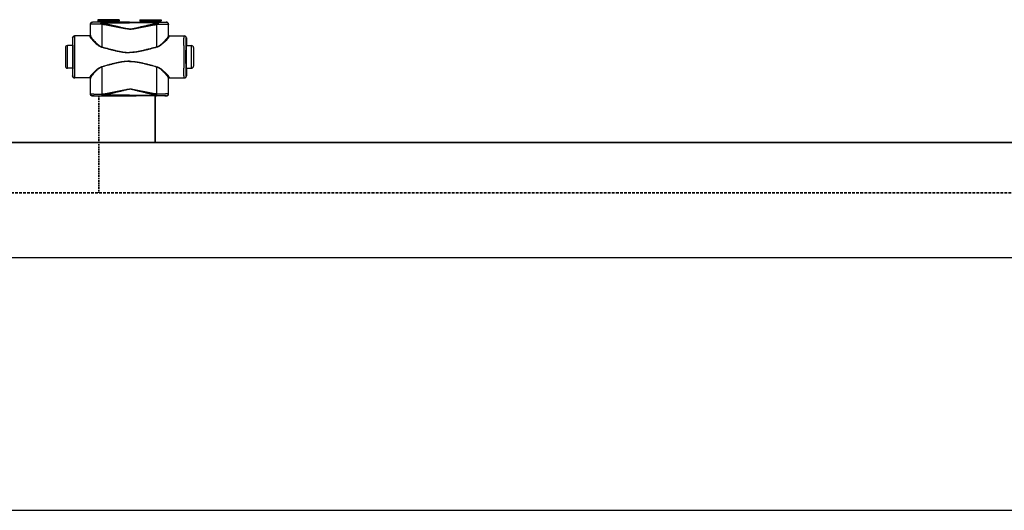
# Model space of a CAD drawing. Header units: millimetres. Extents: x 60394 to 199354, y 20895 to 166073.
# Tile 76 of 256: x 80777 to 81947, y 23395 to 23978. Entities that reach past the tile are written whole.
import ezdxf

# ---------------------------------------------------------------- set-up
doc = ezdxf.new("R2010")
doc.units = ezdxf.units.MM
doc.linetypes.add('VERDECKT', pattern=[9.525, 6.35, -3.175])
doc.layers.add('UT_SCHÉMA_PŘÍVOD', color=10, linetype='Continuous', lineweight=35)
doc.layers.add('UT_SCHÉMA_ZPÁTEČKA', color=172, linetype='VERDECKT', lineweight=35)

msp = doc.modelspace()

# ---------------------------------------------------------------- linework, layer by layer
at = {"color": 0, "linetype": 'Continuous'}
for p, q in [((80894.7, 23978), (80869.5, 23978)), ((80869.5, 23978), (80869.5, 23976.6)), ((80869.5, 23976.6), (80870.4, 23975.6)), ((80869.5, 23976.6), (80894.7, 23976.6)), ((80894.7, 23976.6), (80893.7, 23975.6)), ((80894.7, 23978), (80894.7, 23976.6)), ((80919.5, 23978), (80944.7, 23978)), ((80919.5, 23978), (80919.5, 23976.6)), ((80944.7, 23976.6), (80919.5, 23976.6)), ((80919.5, 23976.6), (80920.4, 23975.6)), ((80944.7, 23976.6), (80943.7, 23975.6)), ((80944.7, 23978), (80944.7, 23976.6)), ((80860.7, 23972.4), (80860.6, 23972.6)), ((80860.6, 23959.6), (80860.6, 23972.6)), ((80863.2, 23974.9), (80863.1, 23975.1)), ((80864.7, 23975.1), (80863.1, 23975.1)), ((80865.1, 23975), (80864.7, 23975.1)), ((80870.4, 23975.6), (80893.7, 23975.6)), ((80870.6, 23975.3), (80893.6, 23975.3)), ((80870.6, 23975.3), (80870.6, 23974.9)), ((80878.2, 23974.9), (80873.4, 23974.9)), ((80873.4, 23974.2), (80873.4, 23974.9)), ((80873.4, 23974.2), (80907.1, 23974.2)), ((80907.1, 23974.9), (80885.9, 23974.9)), ((80893.6, 23975.3), (80893.6, 23974.9)), ((80900.8, 23975.1), (80899.1, 23975)), ((80907.1, 23975.1), (80900.8, 23975.1)), ((80907.1, 23975.1), (80913.3, 23975.1)), ((80907.1, 23974.9), (80928.2, 23974.9)), ((80940.8, 23974.2), (80907.1, 23974.2)), ((80913.3, 23975.1), (80915.1, 23975)), ((80943.7, 23975.6), (80920.4, 23975.6)), ((80943.6, 23975.3), (80920.6, 23975.3)), ((80920.6, 23975.3), (80920.6, 23974.9)), ((80935.9, 23974.9), (80940.8, 23974.9)), ((80940.8, 23974.2), (80940.8, 23974.9)), ((80943.6, 23975.3), (80943.6, 23974.9)), ((80949.1, 23975), (80949.4, 23975.1)), ((80949.4, 23975.1), (80951.1, 23975.1)), ((80950.9, 23974.9), (80951.1, 23975.1)), ((80953.4, 23972.4), (80953.6, 23972.6)), ((80953.6, 23959.6), (80953.6, 23972.6)), ((80839.6, 23956.3), (80839.4, 23956.3)), ((80839.4, 23956.3), (80839.4, 23948.1)), ((80859.9, 23958.8), (80841.9, 23958.8)), ((80860.6, 23959.6), (80860.7, 23959.6)), ((80953.6, 23959.6), (80953.5, 23959.6)), ((80954.3, 23958.8), (80972.3, 23958.8)), ((80974.6, 23956.3), (80974.8, 23956.3)), ((80974.8, 23956.3), (80974.8, 23948.1)), ((80830.9, 23944.8), (80830.9, 23922.8)), ((80839.6, 23947.3), (80833.4, 23947.3)), ((80833.4, 23920.3), (80833.4, 23947.3)), ((80839.4, 23948.1), (80839.6, 23947.8)), ((80839.8, 23947.8), (80839.8, 23947.8)), ((80974.4, 23947.8), (80974.4, 23947.8)), ((80974.5, 23947.3), (80980.8, 23947.3)), ((80974.8, 23948.1), (80974.6, 23947.8)), ((80980.8, 23920.3), (80980.8, 23947.3)), ((80983.3, 23944.8), (80983.3, 23922.8)), ((80839.6, 23920.3), (80833.4, 23920.3)), ((80839.6, 23919.8), (80839.4, 23919.4)), ((80839.4, 23919.4), (80839.4, 23911.3)), ((80839.8, 23919.8), (80839.8, 23919.8)), ((80974.4, 23919.8), (80974.4, 23919.8)), ((80974.5, 23920.3), (80980.8, 23920.3)), ((80974.6, 23919.8), (80974.8, 23919.4)), ((80974.8, 23919.4), (80974.8, 23911.3)), ((80839.4, 23911.3), (80839.6, 23911.3)), ((80859.9, 23908.8), (80841.9, 23908.8)), ((80860.7, 23908), (80860.6, 23908)), ((80860.6, 23889.9), (80860.6, 23908)), ((80953.5, 23908), (80953.6, 23908)), ((80953.6, 23889.9), (80953.6, 23908)), ((80954.3, 23908.8), (80972.3, 23908.8)), ((80974.8, 23911.3), (80974.6, 23911.3)), ((80860.6, 23889.9), (80860.7, 23890)), ((80863.1, 23887.4), (80863.2, 23887.5)), ((80864.7, 23887.4), (80863.1, 23887.4)), ((80865.1, 23887.5), (80864.7, 23887.4)), ((80874.6, 23889.6), (80874.8, 23889.6)), ((80874.9, 23887.6), (80875.1, 23887.6)), ((80907.1, 23888.3), (80875.1, 23888.3)), ((80875.1, 23887.6), (80875.1, 23888.3)), ((80875.1, 23887.6), (80876.4, 23887.6)), ((80887.8, 23887.6), (80907.1, 23887.6)), ((80900.8, 23887.4), (80899.1, 23887.5)), ((80907.1, 23887.4), (80900.8, 23887.4)), ((80907.1, 23888.3), (80939, 23888.3)), ((80926.4, 23887.6), (80907.1, 23887.6)), ((80907.1, 23887.4), (80913.3, 23887.4)), ((80913.3, 23887.4), (80915.1, 23887.5)), ((80939, 23887.6), (80937.8, 23887.6)), ((80939, 23887.6), (80939, 23888.3)), ((80939.2, 23887.6), (80939, 23887.6)), ((80939.5, 23889.6), (80939.3, 23889.6)), ((80949.1, 23887.5), (80949.4, 23887.4)), ((80949.4, 23887.4), (80951.1, 23887.4)), ((80951.1, 23887.4), (80951, 23887.5)), ((80953.6, 23889.9), (80953.5, 23890))]:
    msp.add_line(p, q, dxfattribs=at)
for p, q in [((64740.6, 23695.4), (199354.4, 23695.4)), ((64740.6, 23395.4), (199354.4, 23395.4))]:
    msp.add_line(p, q)
for centre, radius, start, end in [((80863.2, 23972.4), 2.5, 90.0025, 179.9975), ((80870.1, 23975.3), 0.5, 0, 45), ((80894.1, 23975.3), 0.5, 135, 180), ((80920.1, 23975.3), 0.5, 0, 45), ((80944.1, 23975.3), 0.5, 135, 180), ((80950.9, 23972.4), 2.5, 0.0025, 89.9975), ((80842.1, 23956.3), 2.5, 90.0022, 180.0011), ((80859.9, 23959.6), 0.8, 270.0036, 359.9972), ((80954.3, 23959.6), 0.8, 180.0028, 269.9964), ((80972.1, 23956.3), 2.5, 359.9989, 89.9978), ((80833.4, 23944.8), 2.5, 90, 180), ((78399.9, 23933.8), 2442.4, 359.6832, 0.3168), ((83414.2, 23933.8), 2442.4, 179.6832, 180.3168), ((80980.8, 23944.8), 2.5, 0, 90), ((80833.4, 23922.8), 2.5, 180, 270), ((80980.8, 23922.8), 2.5, 270, 0), ((80842.1, 23911.3), 2.5, 179.9989, 269.9978), ((80859.9, 23908), 0.8, 0.0028, 89.9964), ((80954.3, 23908), 0.8, 90.0036, 179.9972), ((80972.1, 23911.3), 2.5, 270.0022, 0.0011), ((80863.2, 23890), 2.5, 180.0025, 269.9975), ((80951, 23890), 2.5, 270.0025, 359.9975)]:
    msp.add_arc(centre, radius, start, end, dxfattribs=at)
at = {"color": 0, "linetype": 'Continuous', "extrusion": (0, 0, -1)}
for centre, major_axis, ratio, start_param, end_param in [((80863.1, 23972.6), (-1.77, 1.77), 0.999973, -0.785384, 0.785384), ((80882.1, 23975), (-17, 0), 0.005236, 4.941076, 6.283185), ((80882.1, 23975), (-17, 0), 0.005236, 3.141593, 4.483702), ((80841.9, 23956.3), (-2.5, 0), 0.999945, 0, 1.570796), ((80859.8, 23959.6), (-0.8, 0), 0.999986, -3.141593, -1.659157), ((80839.6, 23933.8), (0, 14), 0.010472, 0, 3.141593), ((80841.9, 23911.3), (-2.5, 0), 0.999945, -1.570796, 0), ((80859.8, 23908), (0.8, 0), 0.999986, -1.395381, 0), ((80863.1, 23889.9), (1.77, 1.77), 0.999973, -3.926977, -2.356208), ((80882.1, 23887.5), (-17, 0), 0.005236, 0, 1.229157), ((80882.1, 23887.5), (-17, 0), 0.005236, 1.912436, 3.141593)]:
    msp.add_ellipse(centre, major_axis=major_axis, ratio=ratio, start_param=start_param, end_param=end_param, dxfattribs=at)
at = {"color": 0, "linetype": 'Continuous'}
for centre, major_axis, ratio, start_param, end_param in [((80932.1, 23975), (17, 0), 0.005236, 3.141593, 4.483702), ((80932.1, 23975), (17, 0), 0.005236, 4.941076, 6.283185), ((80951.1, 23972.6), (1.77, 1.77), 0.999973, -0.785384, 0.785384), ((80954.4, 23959.6), (0.8, 0), 0.999986, -3.141593, -1.659157), ((80972.3, 23956.3), (2.5, 0), 0.999945, 0, 1.570796), ((80974.6, 23933.8), (0, 14), 0.010472, 0, 3.141593), ((80954.4, 23908), (-0.8, 0), 0.999986, -1.395381, 0), ((80972.3, 23911.3), (2.5, 0), 0.999945, -1.570796, 0), ((80932.1, 23887.5), (17, 0), 0.005236, 1.912436, 3.141593), ((80932.1, 23887.5), (17, 0), 0.005236, 0, 1.229157), ((80951.1, 23889.9), (-1.77, 1.77), 0.999973, -3.926977, -2.356208)]:
    msp.add_ellipse(centre, major_axis=major_axis, ratio=ratio, start_param=start_param, end_param=end_param, dxfattribs=at)
for points, knots in [([(80872.8, 23972.8), (80871.9, 23972.8), (80870.3, 23972.7), (80868.3, 23972.7), (80866.9, 23972.7), (80865.9, 23972.7), (80864.9, 23972.7), (80864.1, 23972.7), (80863.3, 23972.6), (80862.7, 23972.6), (80862.1, 23972.6), (80861.7, 23972.6), (80861.4, 23972.5), (80861.2, 23972.5), (80861.1, 23972.5), (80860.9, 23972.5), (80860.8, 23972.5), (80860.8, 23972.5), (80860.7, 23972.5), (80860.7, 23972.5), (80860.7, 23972.4)], [0, 0, 0, 0, 0.207034, 0.39928, 0.488214, 0.57154, 0.648707, 0.71921, 0.782588, 0.838437, 0.886403, 0.926186, 0.942933, 0.957549, 0.970012, 0.98031, 0.988432, 0.994377, 0.998178, 1, 1, 1, 1]), ([(80860.7, 23959), (80860.7, 23960.2), (80860.7, 23964.6), (80860.7, 23969.1), (80860.7, 23972.4)], [0, 0, 0, 0, 0.250733, 1, 1, 1, 1]), ([(80873.4, 23974.9), (80872.7, 23974.9), (80871.3, 23974.9), (80869.6, 23974.9), (80868.4, 23974.9), (80867.6, 23974.9), (80866.8, 23974.9), (80866.1, 23974.9), (80865.4, 23974.9), (80864.8, 23974.9), (80864.4, 23974.9), (80864, 23974.9), (80863.8, 23974.9), (80863.6, 23974.9), (80863.5, 23974.9), (80863.4, 23974.9), (80863.3, 23974.9), (80863.3, 23974.9), (80863.2, 23974.9), (80863.2, 23974.9), (80863.2, 23974.9), (80863.2, 23974.9), (80863.2, 23974.9), (80863.2, 23974.9)], [0, 0, 0, 0, 0.207653, 0.400343, 0.489423, 0.572844, 0.650059, 0.720565, 0.783909, 0.839692, 0.887568, 0.927242, 0.943927, 0.958477, 0.970869, 0.981088, 0.989117, 0.992306, 0.994945, 0.997032, 0.998568, 0.999554, 1, 1, 1, 1]), ([(80873.4, 23974.9), (80873.3, 23974.9), (80873.2, 23974.8), (80873.1, 23974.6), (80873, 23974.5), (80873, 23974.3), (80872.9, 23973.9), (80872.8, 23973.6), (80872.8, 23973.2), (80872.8, 23972.9), (80872.8, 23972.8)], [0, 0, 0, 0, 0.117156, 0.161001, 0.211236, 0.330442, 0.472834, 0.634922, 0.812344, 1, 1, 1, 1]), ([(80873.4, 23974.2), (80873.2, 23974), (80873, 23973.5), (80872.8, 23973), (80872.8, 23972.8)], [0, 0, 0, 0, 0.464895, 1, 1, 1, 1]), ([(80874.6, 23972.4), (80874.5, 23972.4), (80873.8, 23972.5), (80873.2, 23972.6), (80872.8, 23972.8)], [0, 0, 0, 0, 0.252579, 1, 1, 1, 1]), ([(80874.9, 23973.7), (80874.8, 23973.8), (80874.3, 23973.9), (80873.8, 23974), (80873.4, 23974.2)], [0, 0, 0, 0, 0.253704, 1, 1, 1, 1]), ([(80874.9, 23973.7), (80874.9, 23973.5), (80874.8, 23973.1), (80874.7, 23972.6), (80874.6, 23972.4)], [0, 0, 0, 0, 0.464569, 1, 1, 1, 1]), ([(80907.1, 23966.8), (80907.1, 23966.8), (80906.4, 23966.8), (80905, 23966.8), (80902.9, 23967.1), (80900.9, 23967.5), (80898.2, 23968), (80894.8, 23968.6), (80890.8, 23969.4), (80886.7, 23970.2), (80882.7, 23971), (80878.7, 23971.7), (80876, 23972.2), (80874.6, 23972.4)], [0.5000015, 0.5000015, 0.5000015, 0.5000015, 0.500002, 0.5313979, 0.5627848, 0.5941575, 0.6255147, 0.6881766, 0.7507583, 0.8132458, 0.8756245, 0.9378805, 1, 1, 1, 1]), ([(80874.6, 23945.6), (80874.6, 23947.9), (80874.6, 23956.8), (80874.6, 23965.7), (80874.6, 23972.4)], [0, 0, 0, 0, 0.250952, 1, 1, 1, 1]), ([(80907.1, 23966.9), (80907.1, 23966.9), (80906.7, 23966.9), (80906, 23967), (80904.7, 23967.1), (80903, 23967.4), (80900.9, 23967.8), (80898.9, 23968.3), (80896.9, 23968.7), (80894.2, 23969.4), (80890.9, 23970.2), (80886.9, 23971.1), (80882.9, 23972), (80878.9, 23972.9), (80876.3, 23973.5), (80874.9, 23973.7)], [0.499995, 0.499995, 0.499995, 0.499995, 0.4999958, 0.5157333, 0.5314718, 0.5629204, 0.5943483, 0.6257534, 0.6571339, 0.6884877, 0.7511054, 0.813586, 0.8759088, 0.9380534, 1, 1, 1, 1]), ([(80885.9, 23974.9), (80885.3, 23974.9), (80884, 23974.9), (80882.1, 23974.8), (80880.1, 23974.9), (80878.9, 23974.9), (80878.2, 23974.9)], [0, 0, 0, 0, 0.248355, 0.5, 0.751645, 1, 1, 1, 1]), ([(80907.1, 23966.9), (80907.1, 23966.9), (80907.4, 23966.9), (80908.1, 23967), (80909.5, 23967.1), (80911.2, 23967.4), (80913.2, 23967.8), (80915.2, 23968.3), (80917.2, 23968.7), (80919.9, 23969.4), (80923.2, 23970.2), (80927.2, 23971.1), (80931.2, 23972), (80935.2, 23972.9), (80937.9, 23973.5), (80939.2, 23973.7)], [0.499995, 0.499995, 0.499995, 0.499995, 0.4999958, 0.5157333, 0.5314718, 0.5629204, 0.5943483, 0.6257534, 0.6571339, 0.6884877, 0.7511054, 0.813586, 0.8759088, 0.9380534, 1, 1, 1, 1]), ([(80907.1, 23966.8), (80907.1, 23966.8), (80907.8, 23966.8), (80909.1, 23966.8), (80911.2, 23967.1), (80913.2, 23967.5), (80915.9, 23968), (80919.3, 23968.6), (80923.4, 23969.4), (80927.4, 23970.2), (80931.4, 23971), (80935.5, 23971.7), (80938.2, 23972.2), (80939.5, 23972.4)], [0.5000015, 0.5000015, 0.5000015, 0.5000015, 0.500002, 0.5313979, 0.5627848, 0.5941575, 0.6255147, 0.6881766, 0.7507583, 0.8132458, 0.8756245, 0.9378805, 1, 1, 1, 1]), ([(80928.2, 23974.9), (80928.9, 23974.9), (80930.1, 23974.9), (80932.1, 23974.8), (80934, 23974.9), (80935.3, 23974.9), (80935.9, 23974.9)], [0, 0, 0, 0, 0.248355, 0.5, 0.751645, 1, 1, 1, 1]), ([(80939.2, 23973.7), (80939.3, 23973.8), (80939.9, 23973.9), (80940.4, 23974), (80940.8, 23974.2)], [0, 0, 0, 0, 0.253704, 1, 1, 1, 1]), ([(80939.2, 23973.7), (80939.3, 23973.5), (80939.4, 23973.1), (80939.5, 23972.6), (80939.5, 23972.4)], [0, 0, 0, 0, 0.464569, 1, 1, 1, 1]), ([(80939.5, 23972.4), (80939.7, 23972.4), (80940.3, 23972.5), (80940.9, 23972.6), (80941.4, 23972.8)], [0, 0, 0, 0, 0.252579, 1, 1, 1, 1]), ([(80939.5, 23945.6), (80939.5, 23947.9), (80939.5, 23956.8), (80939.5, 23965.7), (80939.5, 23972.4)], [0, 0, 0, 0, 0.250952, 1, 1, 1, 1]), ([(80940.8, 23974.9), (80940.9, 23974.9), (80941, 23974.8), (80941, 23974.6), (80941.1, 23974.5), (80941.2, 23974.3), (80941.3, 23973.9), (80941.3, 23973.6), (80941.4, 23973.2), (80941.4, 23972.9), (80941.4, 23972.8)], [0, 0, 0, 0, 0.117156, 0.161001, 0.211236, 0.330442, 0.472834, 0.634922, 0.812344, 1, 1, 1, 1]), ([(80940.8, 23974.9), (80941.5, 23974.9), (80942.8, 23974.9), (80944.5, 23974.9), (80945.7, 23974.9), (80946.6, 23974.9), (80947.4, 23974.9), (80948.1, 23974.9), (80948.7, 23974.9), (80949.3, 23974.9), (80949.8, 23974.9), (80950.1, 23974.9), (80950.4, 23974.9), (80950.5, 23974.9), (80950.6, 23974.9), (80950.7, 23974.9), (80950.8, 23974.9), (80950.9, 23974.9), (80950.9, 23974.9), (80950.9, 23974.9), (80950.9, 23974.9), (80950.9, 23974.9), (80950.9, 23974.9), (80950.9, 23974.9)], [0, 0, 0, 0, 0.207653, 0.400343, 0.489423, 0.572844, 0.650059, 0.720565, 0.783909, 0.839692, 0.887568, 0.927242, 0.943927, 0.958477, 0.970869, 0.981088, 0.989117, 0.992306, 0.994945, 0.997032, 0.998568, 0.999554, 1, 1, 1, 1]), ([(80940.8, 23974.2), (80940.9, 23974), (80941.1, 23973.5), (80941.3, 23973), (80941.4, 23972.8)], [0, 0, 0, 0, 0.464895, 1, 1, 1, 1]), ([(80941.4, 23972.8), (80942.2, 23972.8), (80943.8, 23972.7), (80945.8, 23972.7), (80947.3, 23972.7), (80948.3, 23972.7), (80949.2, 23972.7), (80950, 23972.7), (80950.8, 23972.6), (80951.5, 23972.6), (80952.1, 23972.6), (80952.5, 23972.6), (80952.8, 23972.5), (80952.9, 23972.5), (80953.1, 23972.5), (80953.2, 23972.5), (80953.3, 23972.5), (80953.4, 23972.5), (80953.4, 23972.5), (80953.4, 23972.5), (80953.4, 23972.4)], [0, 0, 0, 0, 0.207034, 0.39928, 0.488214, 0.57154, 0.648707, 0.71921, 0.782588, 0.838437, 0.886403, 0.926186, 0.942933, 0.957549, 0.970012, 0.98031, 0.988432, 0.994377, 0.998178, 1, 1, 1, 1]), ([(80953.4, 23959), (80953.4, 23960.2), (80953.4, 23964.6), (80953.4, 23969.1), (80953.4, 23972.4)], [0, 0, 0, 0, 0.250733, 1, 1, 1, 1]), ([(80839.8, 23947.8), (80839.8, 23948.4), (80839.7, 23949.6), (80839.7, 23951), (80839.7, 23952.1), (80839.7, 23952.8), (80839.7, 23953.4), (80839.7, 23954), (80839.7, 23954.5), (80839.7, 23955), (80839.6, 23955.4), (80839.6, 23955.6), (80839.6, 23955.8), (80839.6, 23955.9), (80839.6, 23956), (80839.6, 23956.1), (80839.6, 23956.2), (80839.6, 23956.2), (80839.6, 23956.3), (80839.6, 23956.3), (80839.6, 23956.3)], [0, 0, 0, 0, 0.221931, 0.420259, 0.509783, 0.592499, 0.668149, 0.736495, 0.797321, 0.850436, 0.895675, 0.932895, 0.948462, 0.961984, 0.973451, 0.982856, 0.990196, 0.99547, 0.998697, 1, 1, 1, 1]), ([(80842.3, 23947.3), (80842.3, 23948.1), (80842.3, 23949.7), (80842.2, 23951.6), (80842.2, 23953.1), (80842.2, 23954), (80842.2, 23954.9), (80842.2, 23955.7), (80842.2, 23956.4), (80842.2, 23957), (80842.2, 23957.5), (80842.1, 23957.9), (80842.1, 23958.2), (80842.1, 23958.3), (80842.1, 23958.5), (80842.1, 23958.6), (80842.1, 23958.7), (80842.1, 23958.7), (80842.1, 23958.8), (80842.1, 23958.8), (80842.1, 23958.8), (80842.1, 23958.8)], [0, 0, 0, 0, 0.218984, 0.416191, 0.505653, 0.588551, 0.664564, 0.733396, 0.794781, 0.848478, 0.894279, 0.932006, 0.947796, 0.961515, 0.973152, 0.982695, 0.990138, 0.995479, 0.998726, 0.999584, 1, 1, 1, 1]), ([(80860.7, 23959), (80860.7, 23958.9), (80860.7, 23958.7), (80860.5, 23958.5), (80860.2, 23958.3), (80860, 23958.3), (80859.9, 23958.3)], [0, 0, 0, 0, 0.247572, 0.496581, 0.747591, 1, 1, 1, 1]), ([(80859.9, 23958.8), (80859.9, 23958.8), (80859.9, 23958.8), (80859.9, 23958.8), (80859.9, 23958.8), (80859.9, 23958.7), (80859.9, 23958.7), (80859.9, 23958.6), (80859.9, 23958.6), (80859.9, 23958.5), (80859.9, 23958.4), (80859.9, 23958.3), (80859.9, 23958.3)], [0, 0, 0, 0, 0.005122, 0.017304, 0.037118, 0.064661, 0.143035, 0.252499, 0.393016, 0.564526, 0.766907, 1, 1, 1, 1]), ([(80859.9, 23958.3), (80859.9, 23958.2), (80859.9, 23958), (80860, 23957.8), (80860.1, 23957.6), (80860.3, 23957.2), (80860.7, 23956.6), (80861.2, 23955.9), (80861.8, 23955.2), (80862.9, 23954), (80864.4, 23952.4), (80866.4, 23950.4), (80868.3, 23948.8), (80870, 23947.5), (80871.9, 23946.3), (80873.4, 23945.6), (80874.5, 23945.3)], [0, 0, 0, 0, 0.009694, 0.02127, 0.034861, 0.050494, 0.087694, 0.13227, 0.183417, 0.240322, 0.368483, 0.511765, 0.666448, 0.747227, 0.829948, 1, 1, 1, 1]), ([(80860.7, 23959.6), (80860.7, 23959.6), (80860.7, 23959.6), (80860.7, 23959.6), (80860.7, 23959.6), (80860.7, 23959.5), (80860.7, 23959.5), (80860.7, 23959.4), (80860.7, 23959.4), (80860.7, 23959.3), (80860.7, 23959.2), (80860.7, 23959.1), (80860.7, 23959)], [0, 0, 0, 0, 0.005057, 0.017214, 0.037015, 0.06455, 0.142921, 0.252392, 0.392925, 0.564459, 0.766871, 1, 1, 1, 1]), ([(80860.7, 23959), (80860.7, 23959), (80860.7, 23958.8), (80860.8, 23958.6), (80860.9, 23958.3), (80861.1, 23957.9), (80861.4, 23957.4), (80861.9, 23956.6), (80862.5, 23955.8), (80863.5, 23954.6), (80864.9, 23953), (80866.9, 23951), (80868.7, 23949.3), (80870.3, 23948), (80872.1, 23946.7), (80873.6, 23945.9), (80874.6, 23945.6)], [0, 0, 0, 0, 0.010286, 0.022433, 0.036551, 0.052653, 0.090607, 0.135698, 0.187142, 0.244158, 0.372094, 0.514728, 0.6685, 0.748767, 0.830965, 1, 1, 1, 1]), ([(80953.4, 23959), (80953.4, 23959), (80953.4, 23958.8), (80953.3, 23958.6), (80953.2, 23958.3), (80953, 23957.9), (80952.7, 23957.4), (80952.2, 23956.6), (80951.6, 23955.8), (80950.6, 23954.6), (80949.2, 23953), (80947.3, 23951), (80945.5, 23949.3), (80943.9, 23948), (80942.1, 23946.7), (80940.6, 23945.9), (80939.5, 23945.6)], [0, 0, 0, 0, 0.010286, 0.022433, 0.036551, 0.052653, 0.090607, 0.135698, 0.187142, 0.244158, 0.372094, 0.514728, 0.6685, 0.748767, 0.830965, 1, 1, 1, 1]), ([(80954.2, 23958.3), (80954.2, 23958.2), (80954.2, 23958), (80954.1, 23957.8), (80954, 23957.6), (80953.8, 23957.2), (80953.5, 23956.6), (80952.9, 23955.9), (80952.3, 23955.2), (80951.3, 23954), (80949.8, 23952.4), (80947.7, 23950.4), (80945.8, 23948.8), (80944.1, 23947.5), (80942.2, 23946.3), (80940.7, 23945.6), (80939.6, 23945.3)], [0, 0, 0, 0, 0.009694, 0.02127, 0.034861, 0.050494, 0.087694, 0.13227, 0.183417, 0.240322, 0.368483, 0.511765, 0.666448, 0.747227, 0.829948, 1, 1, 1, 1]), ([(80953.5, 23959.6), (80953.5, 23959.6), (80953.5, 23959.6), (80953.5, 23959.6), (80953.5, 23959.6), (80953.5, 23959.5), (80953.5, 23959.5), (80953.5, 23959.4), (80953.4, 23959.4), (80953.4, 23959.3), (80953.4, 23959.2), (80953.4, 23959.1), (80953.4, 23959)], [0, 0, 0, 0, 0.005057, 0.017214, 0.037015, 0.06455, 0.142921, 0.252392, 0.392925, 0.564459, 0.766871, 1, 1, 1, 1]), ([(80953.4, 23959), (80953.4, 23958.9), (80953.5, 23958.7), (80953.7, 23958.5), (80953.9, 23958.3), (80954.1, 23958.3), (80954.2, 23958.3)], [0, 0, 0, 0, 0.247572, 0.496581, 0.747591, 1, 1, 1, 1]), ([(80954.3, 23958.8), (80954.3, 23958.8), (80954.3, 23958.8), (80954.3, 23958.8), (80954.3, 23958.8), (80954.3, 23958.7), (80954.3, 23958.7), (80954.3, 23958.6), (80954.2, 23958.6), (80954.2, 23958.5), (80954.2, 23958.4), (80954.2, 23958.3), (80954.2, 23958.3)], [0, 0, 0, 0, 0.005122, 0.017304, 0.037118, 0.064661, 0.143035, 0.252499, 0.393016, 0.564526, 0.766907, 1, 1, 1, 1]), ([(80971.9, 23947.3), (80971.9, 23948.1), (80971.9, 23949.7), (80971.9, 23951.6), (80971.9, 23953.1), (80971.9, 23954), (80971.9, 23954.9), (80971.9, 23955.7), (80972, 23956.4), (80972, 23957), (80972, 23957.5), (80972, 23957.9), (80972, 23958.2), (80972, 23958.3), (80972, 23958.5), (80972, 23958.6), (80972, 23958.7), (80972, 23958.7), (80972.1, 23958.8), (80972.1, 23958.8), (80972.1, 23958.8), (80972.1, 23958.8)], [0, 0, 0, 0, 0.218984, 0.416191, 0.505653, 0.588551, 0.664564, 0.733396, 0.794781, 0.848478, 0.894279, 0.932006, 0.947796, 0.961515, 0.973152, 0.982695, 0.990138, 0.995479, 0.998726, 0.999584, 1, 1, 1, 1]), ([(80974.4, 23947.8), (80974.4, 23948.4), (80974.4, 23949.6), (80974.4, 23951), (80974.4, 23952.1), (80974.4, 23952.8), (80974.4, 23953.4), (80974.5, 23954), (80974.5, 23954.5), (80974.5, 23955), (80974.5, 23955.4), (80974.5, 23955.6), (80974.5, 23955.8), (80974.5, 23955.9), (80974.5, 23956), (80974.5, 23956.1), (80974.5, 23956.2), (80974.5, 23956.2), (80974.6, 23956.3), (80974.6, 23956.3), (80974.6, 23956.3)], [0, 0, 0, 0, 0.221931, 0.420259, 0.509783, 0.592499, 0.668149, 0.736495, 0.797321, 0.850436, 0.895675, 0.932895, 0.948462, 0.961984, 0.973451, 0.982856, 0.990196, 0.99547, 0.998697, 1, 1, 1, 1]), ([(80839.8, 23919.8), (80839.8, 23922), (80839.8, 23926.6), (80839.8, 23933.8), (80839.8, 23940.9), (80839.8, 23945.6), (80839.8, 23947.8)], [0, 0, 0, 0, 0.235226, 0.499987, 0.764754, 1, 1, 1, 1]), ([(80874.6, 23945.6), (80874.6, 23945.6), (80874.6, 23945.5), (80874.6, 23945.4), (80874.5, 23945.3)], [0, 0, 0, 0, 0.258378, 1, 1, 1, 1]), ([(80874.5, 23945.3), (80877.2, 23944.6), (80881.2, 23943.5), (80886.6, 23942.1), (80890.6, 23941.2), (80894.7, 23940.3), (80898.8, 23939.6), (80902.2, 23939.1), (80905, 23939), (80906.4, 23938.9), (80907.1, 23938.9), (80907.1, 23938.9)], [0, 0, 0, 0, 0.1245061, 0.1869228, 0.2494269, 0.3120016, 0.3746311, 0.4372993, 0.4686472, 0.4999998, 0.5, 0.5, 0.5, 0.5]), ([(80874.6, 23945.6), (80877.3, 23944.9), (80881.3, 23943.8), (80886.6, 23942.4), (80890.6, 23941.4), (80894.7, 23940.5), (80898.8, 23939.7), (80902.2, 23939.3), (80905, 23939.1), (80906.4, 23939.1), (80907.1, 23939.1), (80907.1, 23939.1)], [0, 0, 0, 0, 0.1244767, 0.1868883, 0.2493924, 0.3119715, 0.3746087, 0.437287, 0.4686409, 0.4999998, 0.5, 0.5, 0.5, 0.5]), ([(80939.5, 23945.6), (80936.9, 23944.9), (80932.9, 23943.8), (80927.5, 23942.4), (80923.5, 23941.4), (80919.5, 23940.5), (80915.4, 23939.7), (80911.9, 23939.3), (80909.2, 23939.1), (80907.8, 23939.1), (80907.1, 23939.1), (80907.1, 23939.1)], [0, 0, 0, 0, 0.1244767, 0.1868883, 0.2493924, 0.3119715, 0.3746087, 0.437287, 0.4686409, 0.4999998, 0.5, 0.5, 0.5, 0.5]), ([(80939.6, 23945.3), (80936.9, 23944.6), (80932.9, 23943.5), (80927.6, 23942.1), (80923.5, 23941.2), (80919.5, 23940.3), (80915.4, 23939.6), (80911.9, 23939.1), (80909.2, 23939), (80907.8, 23938.9), (80907.1, 23938.9), (80907.1, 23938.9)], [0, 0, 0, 0, 0.1245061, 0.1869228, 0.2494269, 0.3120016, 0.3746311, 0.4372993, 0.4686472, 0.4999998, 0.5, 0.5, 0.5, 0.5]), ([(80939.5, 23945.6), (80939.5, 23945.6), (80939.5, 23945.5), (80939.6, 23945.4), (80939.6, 23945.3)], [0, 0, 0, 0, 0.258378, 1, 1, 1, 1]), ([(80974.4, 23919.8), (80974.4, 23922), (80974.3, 23926.6), (80974.3, 23933.8), (80974.3, 23940.9), (80974.4, 23945.6), (80974.4, 23947.8)], [0, 0, 0, 0, 0.235226, 0.499987, 0.764754, 1, 1, 1, 1]), ([(80839.6, 23911.3), (80839.6, 23911.3), (80839.6, 23911.3), (80839.6, 23911.3), (80839.6, 23911.4), (80839.6, 23911.4), (80839.6, 23911.5), (80839.6, 23911.6), (80839.6, 23911.7), (80839.6, 23911.9), (80839.6, 23912.2), (80839.7, 23912.6), (80839.7, 23913), (80839.7, 23913.5), (80839.7, 23914.1), (80839.7, 23914.8), (80839.7, 23915.5), (80839.7, 23916.5), (80839.7, 23917.9), (80839.8, 23919.1), (80839.8, 23919.8)], [0, 0, 0, 0, 0.001303, 0.00453, 0.009804, 0.017144, 0.026549, 0.038016, 0.051538, 0.067105, 0.104325, 0.149564, 0.202679, 0.263505, 0.331851, 0.407501, 0.490217, 0.579741, 0.778069, 1, 1, 1, 1]), ([(80842.1, 23908.8), (80842.1, 23908.8), (80842.1, 23908.8), (80842.1, 23908.8), (80842.1, 23908.8), (80842.1, 23908.9), (80842.1, 23909), (80842.1, 23909.1), (80842.1, 23909.2), (80842.1, 23909.4), (80842.1, 23909.6), (80842.2, 23910), (80842.2, 23910.5), (80842.2, 23911.2), (80842.2, 23911.9), (80842.2, 23912.7), (80842.2, 23913.5), (80842.2, 23914.5), (80842.2, 23915.9), (80842.3, 23917.8), (80842.3, 23919.4), (80842.3, 23920.3)], [0, 0, 0, 0, 0.000416, 0.001274, 0.004521, 0.009862, 0.017305, 0.026849, 0.038485, 0.052204, 0.067994, 0.105721, 0.151522, 0.205219, 0.266604, 0.335437, 0.411449, 0.494347, 0.58381, 0.781016, 1, 1, 1, 1]), ([(80874.5, 23922.2), (80873.4, 23922), (80871.9, 23921.2), (80870, 23920), (80868.3, 23918.8), (80866.4, 23917.1), (80864.4, 23915.1), (80862.9, 23913.6), (80861.8, 23912.4), (80861.2, 23911.6), (80860.7, 23910.9), (80860.3, 23910.4), (80860.1, 23910), (80860, 23909.7), (80859.9, 23909.5), (80859.9, 23909.4), (80859.9, 23909.3)], [0, 0, 0, 0, 0.170052, 0.252774, 0.333553, 0.488235, 0.631517, 0.759678, 0.816583, 0.86773, 0.912306, 0.949506, 0.965139, 0.978731, 0.990306, 1, 1, 1, 1]), ([(80874.6, 23921.9), (80873.6, 23921.6), (80872.1, 23920.8), (80870.3, 23919.6), (80868.7, 23918.3), (80866.9, 23916.6), (80864.9, 23914.6), (80863.5, 23912.9), (80862.5, 23911.7), (80861.9, 23910.9), (80861.4, 23910.2), (80861.1, 23909.6), (80860.9, 23909.2), (80860.8, 23909), (80860.7, 23908.7), (80860.7, 23908.6), (80860.7, 23908.5)], [0, 0, 0, 0, 0.169036, 0.251233, 0.3315, 0.485272, 0.627906, 0.755842, 0.812858, 0.864302, 0.909393, 0.947347, 0.963449, 0.977567, 0.989714, 1, 1, 1, 1]), ([(80907.1, 23928.6), (80905.7, 23928.6), (80902.9, 23928.5), (80898.8, 23928), (80894.7, 23927.3), (80890.6, 23926.4), (80886.6, 23925.4), (80881.2, 23924), (80877.2, 23923), (80874.5, 23922.2)], [0.5, 0.5, 0.5, 0.5, 0.5626889, 0.6253582, 0.6879892, 0.7505657, 0.8130716, 0.8754902, 1, 1, 1, 1]), ([(80874.6, 23921.9), (80874.6, 23921.9), (80874.6, 23922.1), (80874.6, 23922.2), (80874.5, 23922.2)], [0, 0, 0, 0, 0.258378, 1, 1, 1, 1]), ([(80907.1, 23928.5), (80905.7, 23928.5), (80902.9, 23928.3), (80898.8, 23927.8), (80894.7, 23927.1), (80890.6, 23926.2), (80886.6, 23925.2), (80881.3, 23923.8), (80877.3, 23922.7), (80874.6, 23921.9)], [0.5, 0.5, 0.5, 0.5, 0.5627005, 0.6253799, 0.6880187, 0.7505997, 0.8131057, 0.8755193, 1, 1, 1, 1]), ([(80874.6, 23889.6), (80874.6, 23892.3), (80874.6, 23903.1), (80874.6, 23913.8), (80874.6, 23921.9)], [0, 0, 0, 0, 0.248459, 1, 1, 1, 1]), ([(80907.1, 23928.6), (80908.5, 23928.6), (80911.2, 23928.5), (80915.4, 23928), (80919.5, 23927.3), (80923.5, 23926.4), (80927.6, 23925.4), (80932.9, 23924), (80936.9, 23923), (80939.6, 23922.2)], [0.5, 0.5, 0.5, 0.5, 0.5626889, 0.6253582, 0.6879892, 0.7505657, 0.8130716, 0.8754902, 1, 1, 1, 1]), ([(80907.1, 23928.5), (80908.5, 23928.5), (80911.2, 23928.3), (80915.4, 23927.8), (80919.5, 23927.1), (80923.5, 23926.2), (80927.5, 23925.2), (80932.9, 23923.8), (80936.9, 23922.7), (80939.5, 23921.9)], [0.5, 0.5, 0.5, 0.5, 0.5627005, 0.6253799, 0.6880187, 0.7505997, 0.8131057, 0.8755193, 1, 1, 1, 1]), ([(80939.5, 23921.9), (80939.5, 23921.9), (80939.5, 23922.1), (80939.6, 23922.2), (80939.6, 23922.2)], [0, 0, 0, 0, 0.258378, 1, 1, 1, 1]), ([(80939.5, 23921.9), (80940.6, 23921.6), (80942.1, 23920.8), (80943.9, 23919.6), (80945.5, 23918.3), (80947.3, 23916.6), (80949.2, 23914.6), (80950.6, 23912.9), (80951.6, 23911.7), (80952.2, 23910.9), (80952.7, 23910.2), (80953, 23909.6), (80953.2, 23909.2), (80953.3, 23909), (80953.4, 23908.7), (80953.4, 23908.6), (80953.4, 23908.5)], [0, 0, 0, 0, 0.169036, 0.251233, 0.3315, 0.485272, 0.627906, 0.755842, 0.812858, 0.864302, 0.909393, 0.947347, 0.963449, 0.977567, 0.989714, 1, 1, 1, 1]), ([(80939.5, 23889.6), (80939.5, 23892.3), (80939.5, 23903.1), (80939.5, 23913.8), (80939.5, 23921.9)], [0, 0, 0, 0, 0.248459, 1, 1, 1, 1]), ([(80939.6, 23922.2), (80940.7, 23922), (80942.2, 23921.2), (80944.1, 23920), (80945.8, 23918.8), (80947.7, 23917.1), (80949.8, 23915.1), (80951.3, 23913.6), (80952.3, 23912.4), (80952.9, 23911.6), (80953.5, 23910.9), (80953.8, 23910.4), (80954, 23910), (80954.1, 23909.7), (80954.2, 23909.5), (80954.2, 23909.4), (80954.2, 23909.3)], [0, 0, 0, 0, 0.170052, 0.252774, 0.333553, 0.488235, 0.631517, 0.759678, 0.816583, 0.86773, 0.912306, 0.949506, 0.965139, 0.978731, 0.990306, 1, 1, 1, 1]), ([(80972.1, 23908.8), (80972.1, 23908.8), (80972.1, 23908.8), (80972.1, 23908.8), (80972, 23908.8), (80972, 23908.9), (80972, 23909), (80972, 23909.1), (80972, 23909.2), (80972, 23909.4), (80972, 23909.6), (80972, 23910), (80972, 23910.5), (80972, 23911.2), (80971.9, 23911.9), (80971.9, 23912.7), (80971.9, 23913.5), (80971.9, 23914.5), (80971.9, 23915.9), (80971.9, 23917.8), (80971.9, 23919.4), (80971.9, 23920.3)], [0, 0, 0, 0, 0.000416, 0.001274, 0.004521, 0.009862, 0.017305, 0.026849, 0.038485, 0.052204, 0.067994, 0.105721, 0.151522, 0.205219, 0.266604, 0.335437, 0.411449, 0.494347, 0.58381, 0.781016, 1, 1, 1, 1]), ([(80974.6, 23911.3), (80974.6, 23911.3), (80974.6, 23911.3), (80974.5, 23911.3), (80974.5, 23911.4), (80974.5, 23911.4), (80974.5, 23911.5), (80974.5, 23911.6), (80974.5, 23911.7), (80974.5, 23911.9), (80974.5, 23912.2), (80974.5, 23912.6), (80974.5, 23913), (80974.5, 23913.5), (80974.4, 23914.1), (80974.4, 23914.8), (80974.4, 23915.5), (80974.4, 23916.5), (80974.4, 23917.9), (80974.4, 23919.1), (80974.4, 23919.8)], [0, 0, 0, 0, 0.001303, 0.00453, 0.009804, 0.017144, 0.026549, 0.038016, 0.051538, 0.067105, 0.104325, 0.149564, 0.202679, 0.263505, 0.331851, 0.407501, 0.490217, 0.579741, 0.778069, 1, 1, 1, 1]), ([(80859.9, 23909.3), (80859.9, 23909.2), (80859.9, 23909.2), (80859.9, 23909.1), (80859.9, 23909), (80859.9, 23908.9), (80859.9, 23908.8), (80859.9, 23908.8), (80859.9, 23908.8), (80859.9, 23908.8), (80859.9, 23908.8), (80859.9, 23908.8), (80859.9, 23908.8)], [0, 0, 0, 0, 0.233093, 0.435474, 0.606984, 0.747501, 0.856965, 0.935339, 0.962882, 0.982696, 0.994878, 1, 1, 1, 1]), ([(80860.7, 23908.5), (80860.7, 23908.6), (80860.7, 23908.8), (80860.5, 23909.1), (80860.2, 23909.2), (80860, 23909.3), (80859.9, 23909.3)], [0, 0, 0, 0, 0.247572, 0.496581, 0.747591, 1, 1, 1, 1]), ([(80860.7, 23890), (80860.7, 23891.5), (80860.7, 23897.7), (80860.7, 23903.9), (80860.7, 23908.5)], [0, 0, 0, 0, 0.248801, 1, 1, 1, 1]), ([(80860.7, 23908.5), (80860.7, 23908.5), (80860.7, 23908.4), (80860.7, 23908.3), (80860.7, 23908.2), (80860.7, 23908.1), (80860.7, 23908.1), (80860.7, 23908), (80860.7, 23908), (80860.7, 23908), (80860.7, 23908), (80860.7, 23908), (80860.7, 23908)], [0, 0, 0, 0, 0.23313, 0.435541, 0.607074, 0.747608, 0.857079, 0.93545, 0.962985, 0.982786, 0.994943, 1, 1, 1, 1]), ([(80953.4, 23908.5), (80953.4, 23908.6), (80953.5, 23908.8), (80953.7, 23909.1), (80953.9, 23909.2), (80954.1, 23909.3), (80954.2, 23909.3)], [0, 0, 0, 0, 0.247572, 0.496581, 0.747591, 1, 1, 1, 1]), ([(80953.5, 23890), (80953.5, 23891.5), (80953.4, 23897.7), (80953.4, 23903.9), (80953.4, 23908.5)], [0, 0, 0, 0, 0.248801, 1, 1, 1, 1]), ([(80953.4, 23908.5), (80953.4, 23908.5), (80953.4, 23908.4), (80953.4, 23908.3), (80953.4, 23908.2), (80953.5, 23908.1), (80953.5, 23908.1), (80953.5, 23908), (80953.5, 23908), (80953.5, 23908), (80953.5, 23908), (80953.5, 23908), (80953.5, 23908)], [0, 0, 0, 0, 0.23313, 0.435541, 0.607074, 0.747608, 0.857079, 0.93545, 0.962985, 0.982786, 0.994943, 1, 1, 1, 1]), ([(80954.2, 23909.3), (80954.2, 23909.2), (80954.2, 23909.2), (80954.2, 23909.1), (80954.2, 23909), (80954.3, 23908.9), (80954.3, 23908.8), (80954.3, 23908.8), (80954.3, 23908.8), (80954.3, 23908.8), (80954.3, 23908.8), (80954.3, 23908.8), (80954.3, 23908.8)], [0, 0, 0, 0, 0.233093, 0.435474, 0.606984, 0.747501, 0.856965, 0.935339, 0.962882, 0.982696, 0.994878, 1, 1, 1, 1]), ([(80874.8, 23889.6), (80876.1, 23889.8), (80878.8, 23890.3), (80882.8, 23891), (80886.9, 23891.8), (80890.2, 23892.4), (80892.9, 23893), (80894.9, 23893.4), (80896.9, 23893.8), (80899, 23894.2), (80901, 23894.6), (80902.7, 23895), (80904, 23895.2), (80905.4, 23895.5), (80906.4, 23895.6), (80907.1, 23895.6)], [0, 0, 0, 0, 0.0621172, 0.1243716, 0.1867502, 0.2492392, 0.2805207, 0.3118245, 0.3431487, 0.3744915, 0.4058513, 0.4372266, 0.4529199, 0.4686172, 0.5, 0.5, 0.5, 0.5]), ([(80875.1, 23888.3), (80876.4, 23888.6), (80879.1, 23889.1), (80883.1, 23890), (80887.1, 23890.9), (80890.4, 23891.7), (80893, 23892.4), (80895, 23892.8), (80897, 23893.3), (80899, 23893.8), (80901, 23894.3), (80902.7, 23894.8), (80904, 23895.1), (80905.4, 23895.4), (80906.4, 23895.5), (80907.1, 23895.5)], [0, 0, 0, 0, 0.0619437, 0.1240868, 0.1864104, 0.2488944, 0.2801902, 0.3115184, 0.3428764, 0.3742614, 0.4056711, 0.4371032, 0.4528275, 0.4685577, 0.5, 0.5, 0.5, 0.5]), ([(80939.3, 23889.6), (80938, 23889.8), (80935.3, 23890.3), (80931.3, 23891), (80927.3, 23891.8), (80923.9, 23892.4), (80921.2, 23893), (80919.2, 23893.4), (80917.2, 23893.8), (80915.2, 23894.2), (80913.2, 23894.6), (80911.5, 23895), (80910.1, 23895.2), (80908.8, 23895.5), (80907.8, 23895.6), (80907.1, 23895.6)], [0, 0, 0, 0, 0.0621172, 0.1243716, 0.1867502, 0.2492392, 0.2805207, 0.3118245, 0.3431487, 0.3744915, 0.4058513, 0.4372266, 0.4529199, 0.4686172, 0.5, 0.5, 0.5, 0.5]), ([(80939, 23888.3), (80937.7, 23888.6), (80935, 23889.1), (80931.1, 23890), (80927.1, 23890.9), (80923.8, 23891.7), (80921.1, 23892.4), (80919.1, 23892.8), (80917.1, 23893.3), (80915.1, 23893.8), (80913.1, 23894.3), (80911.5, 23894.8), (80910.1, 23895.1), (80908.8, 23895.4), (80907.8, 23895.5), (80907.1, 23895.5)], [0, 0, 0, 0, 0.0619437, 0.1240868, 0.1864104, 0.2488944, 0.2801902, 0.3115184, 0.3428764, 0.3742614, 0.4056711, 0.4371032, 0.4528275, 0.4685577, 0.5, 0.5, 0.5, 0.5]), ([(80860.7, 23890), (80860.7, 23890), (80860.7, 23890), (80860.8, 23889.9), (80860.9, 23889.9), (80861, 23889.9), (80861.1, 23889.9), (80861.3, 23889.9), (80861.5, 23889.9), (80861.8, 23889.8), (80862.3, 23889.8), (80863, 23889.8), (80863.8, 23889.8), (80864.7, 23889.7), (80865.7, 23889.7), (80866.8, 23889.7), (80867.9, 23889.7), (80869.6, 23889.7), (80871.9, 23889.6), (80873.7, 23889.6), (80874.6, 23889.6)], [0, 0, 0, 0, 0.001901, 0.0058, 0.011886, 0.020197, 0.030732, 0.043479, 0.058422, 0.075536, 0.116153, 0.165047, 0.22186, 0.286169, 0.35749, 0.43527, 0.518903, 0.607727, 0.798032, 1, 1, 1, 1]), ([(80863.2, 23887.5), (80863.2, 23887.5), (80863.2, 23887.5), (80863.2, 23887.5), (80863.2, 23887.5), (80863.2, 23887.5), (80863.3, 23887.5), (80863.3, 23887.5), (80863.4, 23887.5), (80863.5, 23887.5), (80863.7, 23887.5), (80863.9, 23887.5), (80864.1, 23887.5), (80864.3, 23887.5), (80864.6, 23887.5), (80865.1, 23887.5), (80865.8, 23887.5), (80866.6, 23887.5), (80867.4, 23887.5), (80868.3, 23887.5), (80869.3, 23887.5), (80870.7, 23887.6), (80872.6, 23887.6), (80874.1, 23887.6), (80874.9, 23887.6)], [0, 0, 0, 0, 0.000442, 0.001439, 0.003, 0.005125, 0.007814, 0.011067, 0.019262, 0.029696, 0.04235, 0.057205, 0.074237, 0.093413, 0.114703, 0.163471, 0.220191, 0.284451, 0.355774, 0.433617, 0.517377, 0.606395, 0.797271, 1, 1, 1, 1]), ([(80874.9, 23887.6), (80874.9, 23887.6), (80874.9, 23887.6), (80874.8, 23887.7), (80874.8, 23887.7), (80874.8, 23887.8), (80874.8, 23887.9), (80874.7, 23888.3), (80874.6, 23888.9), (80874.6, 23889.3), (80874.6, 23889.6)], [0, 0, 0, 0, 0.03281, 0.058939, 0.09263, 0.134005, 0.182986, 0.302653, 0.616803, 1, 1, 1, 1]), ([(80875.1, 23887.6), (80875.1, 23887.6), (80875.1, 23887.6), (80875, 23887.7), (80875, 23887.7), (80875, 23887.8), (80874.9, 23887.9), (80874.9, 23888.3), (80874.8, 23888.9), (80874.8, 23889.3), (80874.8, 23889.6)], [0, 0, 0, 0, 0.032697, 0.058797, 0.092469, 0.133835, 0.182813, 0.302491, 0.616704, 1, 1, 1, 1]), ([(80875.1, 23888.3), (80875, 23888.5), (80874.9, 23888.9), (80874.8, 23889.4), (80874.8, 23889.6)], [0, 0, 0, 0, 0.463333, 1, 1, 1, 1]), ([(80876.4, 23887.6), (80876.8, 23887.6), (80877.8, 23887.6), (80879.2, 23887.7), (80880.6, 23887.7), (80882.1, 23887.8), (80883.5, 23887.7), (80885, 23887.7), (80886.4, 23887.6), (80887.3, 23887.6), (80887.8, 23887.6)], [0, 0, 0, 0, 0.12176, 0.246313, 0.372689, 0.5, 0.627311, 0.753687, 0.87824, 1, 1, 1, 1]), ([(80937.8, 23887.6), (80937.3, 23887.6), (80936.4, 23887.6), (80935, 23887.7), (80933.5, 23887.7), (80932.1, 23887.8), (80930.6, 23887.7), (80929.2, 23887.7), (80927.8, 23887.6), (80926.8, 23887.6), (80926.4, 23887.6)], [0, 0, 0, 0, 0.12176, 0.246313, 0.372689, 0.5, 0.627311, 0.753687, 0.87824, 1, 1, 1, 1]), ([(80939, 23887.6), (80939, 23887.6), (80939.1, 23887.6), (80939.1, 23887.7), (80939.1, 23887.7), (80939.2, 23887.8), (80939.2, 23887.9), (80939.3, 23888.3), (80939.3, 23888.9), (80939.3, 23889.3), (80939.3, 23889.6)], [0, 0, 0, 0, 0.032697, 0.058797, 0.092469, 0.133835, 0.182813, 0.302491, 0.616704, 1, 1, 1, 1]), ([(80939, 23888.3), (80939.1, 23888.5), (80939.2, 23888.9), (80939.3, 23889.4), (80939.3, 23889.6)], [0, 0, 0, 0, 0.463333, 1, 1, 1, 1]), ([(80939.2, 23887.6), (80939.2, 23887.6), (80939.3, 23887.6), (80939.3, 23887.7), (80939.3, 23887.7), (80939.3, 23887.8), (80939.4, 23887.9), (80939.4, 23888.3), (80939.5, 23888.9), (80939.5, 23889.3), (80939.5, 23889.6)], [0, 0, 0, 0, 0.03281, 0.058939, 0.09263, 0.134005, 0.182986, 0.302653, 0.616803, 1, 1, 1, 1]), ([(80951, 23887.5), (80951, 23887.5), (80950.9, 23887.5), (80950.9, 23887.5), (80950.9, 23887.5), (80950.9, 23887.5), (80950.9, 23887.5), (80950.8, 23887.5), (80950.7, 23887.5), (80950.6, 23887.5), (80950.4, 23887.5), (80950.3, 23887.5), (80950.1, 23887.5), (80949.8, 23887.5), (80949.5, 23887.5), (80949, 23887.5), (80948.3, 23887.5), (80947.6, 23887.5), (80946.7, 23887.5), (80945.8, 23887.5), (80944.9, 23887.5), (80943.4, 23887.6), (80941.5, 23887.6), (80940, 23887.6), (80939.2, 23887.6)], [0, 0, 0, 0, 0.000442, 0.001439, 0.003, 0.005125, 0.007814, 0.011067, 0.019262, 0.029696, 0.04235, 0.057205, 0.074237, 0.093413, 0.114703, 0.163471, 0.220191, 0.284451, 0.355774, 0.433617, 0.517377, 0.606395, 0.797271, 1, 1, 1, 1]), ([(80953.5, 23890), (80953.5, 23890), (80953.4, 23890), (80953.4, 23889.9), (80953.3, 23889.9), (80953.2, 23889.9), (80953, 23889.9), (80952.9, 23889.9), (80952.6, 23889.9), (80952.3, 23889.8), (80951.8, 23889.8), (80951.1, 23889.8), (80950.3, 23889.8), (80949.4, 23889.7), (80948.5, 23889.7), (80947.4, 23889.7), (80946.2, 23889.7), (80944.5, 23889.7), (80942.3, 23889.6), (80940.5, 23889.6), (80939.5, 23889.6)], [0, 0, 0, 0, 0.001901, 0.0058, 0.011886, 0.020197, 0.030732, 0.043479, 0.058422, 0.075536, 0.116153, 0.165047, 0.22186, 0.286169, 0.35749, 0.43527, 0.518903, 0.607727, 0.798032, 1, 1, 1, 1])]:
    msp.add_open_spline(points, degree=3, knots=knots, dxfattribs=at)
at = {"layer": 'UT_SCHÉMA_PŘÍVOD'}
for p, q in [((80937.8, 23887.6), (80937.8, 23832.3)), ((84942.9, 23832.3), (78786, 23832.3))]:
    msp.add_line(p, q, dxfattribs=at)
at = {"layer": 'UT_SCHÉMA_ZPÁTEČKA', "ltscale": 0.3}
msp.add_line((80870.7, 23887.5), (80870.7, 23772.3), dxfattribs=at)
at = {"layer": 'UT_SCHÉMA_ZPÁTEČKA', "ltscale": 0.5}
msp.add_line((85003.5, 23772.3), (78236, 23772.3), dxfattribs=at)

doc.saveas('drawing.dxf')
